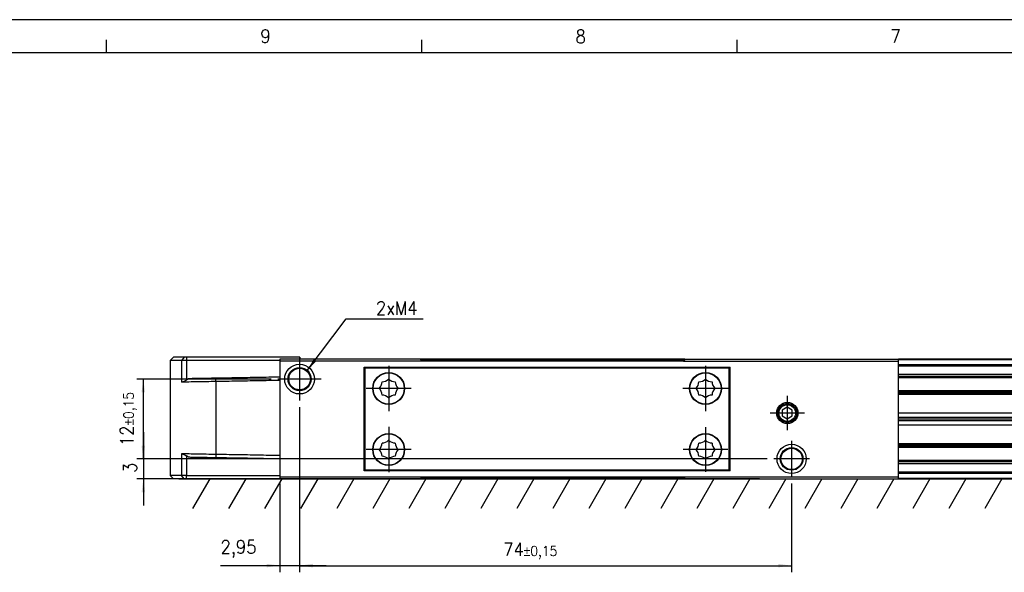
# Model space of a CAD drawing. Header units: millimetres. Extents: x -500 to 779, y -226 to 328.
# Tile 4 of 22: x -352 to -203, y 245 to 328. Entities that reach past the tile are written whole.
import ezdxf

# ---------------------------------------------------------------- set-up
doc = ezdxf.new("R2010")
doc.units = ezdxf.units.MM
doc.linetypes.add('DOT_CENTER', pattern=[14, 12, -1, 0, -1])
doc.layers.add('1', color=7, linetype='Continuous')
doc.styles.add('CONVERTER_11', font='txt.shx', dxfattribs={"width": 0.9})
doc.dimstyles.new('ME10_DIM_11', dxfattribs={"dimtxt": 2, "dimasz": 2, "dimexe": 1, "dimexo": 1, "dimgap": 1, "dimtad": 1, "dimdsep": 46, "dimtxsty": 'CONVERTER_11', "dimsah": 1, "dimcen": 0.09, "dimclrd": 2, "dimclre": 2, "dimclrt": 2, "dimadec": 0, "dimazin": 0, "dimtfac": 1, "dimtdec": 4, "dimtix": 1, "dimtmove": 0, "dimatfit": 3, "dimfxl": 1, "dimtolj": 1, "dimtzin": 0, "dimarcsym": 0})
doc.dimstyles.new('ME10_DIM_12', dxfattribs={"dimtxt": 2, "dimasz": 2, "dimexe": 1, "dimexo": 1, "dimgap": 1, "dimtad": 1, "dimdsep": 46, "dimtxsty": 'CONVERTER_11', "dimsah": 1, "dimcen": 0.09, "dimclrd": 2, "dimclre": 2, "dimclrt": 2, "dimadec": 0, "dimazin": 0, "dimtol": 1, "dimtp": 0.15, "dimtm": 0.15, "dimtfac": 0.75, "dimtdec": 0, "dimtix": 1, "dimtmove": 0, "dimatfit": 3, "dimfxl": 1, "dimtolj": 1, "dimtzin": 0, "dimarcsym": 0})
doc.dimstyles.new('ME10_DIM_13', dxfattribs={"dimtxt": 2, "dimasz": 2, "dimexe": 1, "dimexo": 1, "dimgap": 1, "dimtad": 1, "dimdsep": 46, "dimtxsty": 'CONVERTER_11', "dimsah": 1, "dimcen": 0.09, "dimclrd": 2, "dimclre": 2, "dimclrt": 2, "dimadec": 0, "dimazin": 0, "dimtfac": 1, "dimtdec": 4, "dimtix": 1, "dimtmove": 0, "dimatfit": 3, "dimfxl": 1, "dimtolj": 1, "dimtzin": 0, "dimarcsym": 0})
doc.dimstyles.new('ME10_DIM_14', dxfattribs={"dimtxt": 2, "dimasz": 2, "dimexe": 1, "dimexo": 1, "dimgap": 1, "dimtad": 1, "dimdsep": 46, "dimtxsty": 'CONVERTER_11', "dimsah": 1, "dimcen": 0.09, "dimclrd": 2, "dimclre": 2, "dimclrt": 2, "dimadec": 0, "dimazin": 0, "dimtol": 1, "dimtp": 0.15, "dimtm": 0.15, "dimtfac": 0.75, "dimtdec": 0, "dimtix": 1, "dimtmove": 0, "dimatfit": 3, "dimfxl": 1, "dimtolj": 1, "dimtzin": 0, "dimarcsym": 0})
doc.dimstyles.get("Standard").update_dxf_attribs({"dimtxt": 0.18, "dimasz": 0.18, "dimexe": 0.18, "dimexo": 0.0625, "dimgap": 0.09, "dimtad": 0, "dimtih": 1, "dimtoh": 1, "dimdec": 4, "dimzin": 0, "dimdsep": 46, "dimtxsty": 'Standard', "dimcen": 0.09, "dimadec": 0, "dimazin": 0, "dimtfac": 1, "dimtdec": 4, "dimtofl": 0, "dimtmove": 0, "dimatfit": 3, "dimfxl": 1, "dimtolj": 1, "dimtzin": 0, "dimarcsym": 0})

# ---------------------------------------------------------------- blocks, each defined once
blk = doc.blocks.new('REGLA_S-420-T__25', base_point=(-328.87, 258.75))
at = {"color": 7, "linetype": 'Continuous'}
for p, q in [((-328.37, 277.05), (-328.87, 276.55)), ((-326.79, 277.05), (-328.37, 277.05)), ((-326.42, 277.05), (-326.79, 277.05)), ((-309.37, 277.05), (-326.42, 277.05)), ((-309.37, 277.05), (-309.37, 276.75)), ((-327.17, 276.55), (-328.87, 276.55)), ((-328.87, 276.55), (-328.87, 259.25)), ((-326.43, 276.55), (-327.17, 276.55)), ((-312.37, 276.55), (-326.43, 276.55)), ((-303.64, 276.75), (-309.37, 276.75)), ((-295.1, 276.75), (-303.64, 276.75)), ((-291.24, 276.75), (-295.1, 276.75)), ((-251.5, 276.75), (-291.24, 276.75)), ((-251.5, 276.75), (-247.64, 276.75)), ((-247.64, 276.75), (-239.1, 276.75)), ((-239.1, 276.75), (-219.37, 276.75)), ((-178.94, 276.75), (-219.37, 276.75)), ((-219.37, 274.21), (-179.05, 274.21)), ((-326.11, 273.81), (-326.43, 273.59)), ((-178.26, 271.78), (-219.37, 271.78)), ((-219.37, 268.7), (-179.38, 268.7)), ((-219.37, 268.04), (-178.94, 268.04)), ((-178.74, 267.75), (-219.37, 267.75)), ((-178.55, 267.46), (-219.37, 267.46)), ((-178.11, 266.8), (-219.37, 266.8)), ((-219.37, 263.72), (-179.63, 263.72)), ((-326.11, 261.99), (-326.43, 262.21)), ((-178.44, 261.29), (-219.37, 261.29)), ((-327.17, 259.25), (-328.87, 259.25)), ((-328.37, 258.75), (-328.87, 259.25)), ((-326.43, 259.25), (-327.17, 259.25)), ((-326.43, 259.25), (-312.37, 259.25)), ((-326.79, 258.75), (-328.37, 258.75)), ((-326.42, 258.75), (-326.79, 258.75)), ((-326.42, 258.75), (-312.37, 258.75)), ((-312.37, 258.75), (-309.42, 258.75)), ((-309.37, 258.75), (-291.24, 258.75)), ((-291.24, 258.75), (-251.5, 258.75)), ((-251.5, 258.75), (-219.37, 258.75)), ((-219.37, 258.75), (-178.94, 258.75))]:
    blk.add_line(p, q, dxfattribs=at)
at = {"color": 3, "linetype": 'Continuous'}
for p, q in [((-326.79, 277.05), (-327.17, 276.55)), ((-326.42, 277.05), (-326.43, 276.55)), ((-327.17, 276.55), (-327.17, 273.29)), ((-326.43, 276.55), (-326.43, 273.59)), ((-251.56, 276.65), (-291.19, 276.65)), ((-179.01, 276.65), (-219.37, 276.65)), ((-219.37, 275.93), (-179.49, 275.93)), ((-219.37, 275.75), (-179.61, 275.75)), ((-219.37, 274.49), (-179.24, 274.49)), ((-219.37, 274.01), (-178.92, 274.01)), ((-321.99, 273.38), (-321.99, 273.88)), ((-321.99, 273.38), (-321.99, 262.42)), ((-178.12, 271.98), (-219.37, 271.98)), ((-219.37, 271.64), (-178.35, 271.64)), ((-178.48, 271.44), (-219.37, 271.44)), ((-219.37, 264.06), (-179.4, 264.06)), ((-179.54, 263.86), (-219.37, 263.86)), ((-327.17, 262.51), (-327.17, 259.25)), ((-326.43, 262.21), (-326.43, 259.25)), ((-321.99, 262.42), (-321.99, 261.92)), ((-219.37, 263.52), (-179.77, 263.52)), ((-178.57, 261.49), (-219.37, 261.49)), ((-178.25, 261.01), (-219.37, 261.01)), ((-326.79, 258.75), (-327.17, 259.25)), ((-326.42, 258.75), (-326.43, 259.25)), ((-178.27, 259.75), (-219.37, 259.75)), ((-178.4, 259.57), (-219.37, 259.57)), ((-291.19, 258.85), (-251.56, 258.85)), ((-219.37, 258.85), (-178.88, 258.85))]:
    blk.add_line(p, q, dxfattribs=at)
at = {"color": 7, "linetype": 'Continuous'}
for points, knots in [([(-312.37, 274.05), (-312.92, 274.04), (-314.02, 274.02), (-316.18, 273.98), (-318.83, 273.93), (-320.94, 273.9), (-321.99, 273.88)], [0, 0, 0, 0, 1.651431, 3.302863, 6.463121, 9.622621, 9.622621, 9.622621, 9.622621]), ([(-327.09, 273.29), (-327.11, 273.29), (-327.13, 273.29), (-327.16, 273.29), (-327.17, 273.29)], [0, 0, 0, 0, 0.03784451, 0.07535163, 0.07535163, 0.07535163, 0.07535163]), ([(-326.43, 273.59), (-326.49, 273.55), (-326.62, 273.47), (-326.8, 273.38), (-326.96, 273.32), (-327.06, 273.3), (-327.09, 273.29)], [0, 0, 0, 0, 0.2322232, 0.4424336, 0.6194337, 0.7344718, 0.7344718, 0.7344718, 0.7344718]), ([(-321.99, 273.38), (-322.48, 273.37), (-323.42, 273.36), (-324.78, 273.33), (-325.99, 273.31), (-326.75, 273.3), (-327.09, 273.29)], [0, 0, 0, 0, 1.45285, 2.839722, 4.057135, 5.101104, 5.101104, 5.101104, 5.101104]), ([(-321.99, 273.88), (-322.44, 273.87), (-323.32, 273.86), (-324.46, 273.84), (-325.38, 273.82), (-325.88, 273.81), (-326.11, 273.81)], [0, 0, 0, 0, 1.348748, 2.635871, 3.411692, 4.119118, 4.119118, 4.119118, 4.119118]), ([(-312.37, 273.55), (-312.92, 273.54), (-314.02, 273.52), (-316.18, 273.48), (-318.83, 273.43), (-320.94, 273.4), (-321.99, 273.38)], [0, 0, 0, 0, 1.651431, 3.302863, 6.463247, 9.623627, 9.623627, 9.623627, 9.623627]), ([(-327.08, 262.51), (-327.09, 262.51), (-327.12, 262.51), (-327.15, 262.51), (-327.17, 262.51)], [0, 0, 0, 0, 0.04570452, 0.09092027, 0.09092027, 0.09092027, 0.09092027]), ([(-327.08, 262.51), (-327.04, 262.5), (-326.95, 262.47), (-326.81, 262.42), (-326.63, 262.34), (-326.51, 262.26), (-326.43, 262.21)], [0, 0, 0, 0, 0.1301788, 0.2770345, 0.4475943, 0.7194568, 0.7194568, 0.7194568, 0.7194568]), ([(-321.99, 262.42), (-322.48, 262.43), (-323.42, 262.44), (-324.77, 262.47), (-325.98, 262.49), (-326.73, 262.5), (-327.08, 262.51)], [0, 0, 0, 0, 1.45285, 2.839722, 4.047794, 5.085535, 5.085535, 5.085535, 5.085535]), ([(-312.37, 262.25), (-312.92, 262.26), (-314.02, 262.28), (-316.18, 262.32), (-318.83, 262.37), (-320.94, 262.4), (-321.99, 262.42)], [0, 0, 0, 0, 1.651431, 3.302863, 6.463247, 9.623627, 9.623627, 9.623627, 9.623627]), ([(-321.99, 261.92), (-322.44, 261.93), (-323.32, 261.94), (-324.46, 261.96), (-325.38, 261.98), (-325.88, 261.99), (-326.11, 261.99)], [0, 0, 0, 0, 1.348748, 2.635871, 3.411692, 4.119118, 4.119118, 4.119118, 4.119118]), ([(-312.37, 261.75), (-312.92, 261.76), (-314.02, 261.78), (-316.18, 261.82), (-318.83, 261.87), (-320.94, 261.9), (-321.99, 261.92)], [0, 0, 0, 0, 1.651431, 3.302863, 6.463121, 9.622621, 9.622621, 9.622621, 9.622621])]:
    blk.add_open_spline(points, degree=3, knots=knots, dxfattribs=at)
blk = doc.blocks.new('CABEZA_ROSCADA_REGLA_S__26', base_point=(-312.37, 258.75))
at = {"color": 7, "linetype": 'Continuous'}
for p, q in [((-309.37, 276.75), (-312.37, 276.75)), ((-312.37, 276.75), (-312.37, 276.45)), ((-291.07, 276.45), (-312.37, 276.45)), ((-312.37, 276.45), (-312.37, 259.05)), ((-303.64, 276.75), (-309.37, 276.75)), ((-295.1, 276.75), (-303.64, 276.75)), ((-299.72, 275.55), (-298.82, 275.55)), ((-299.72, 259.95), (-299.72, 275.55)), ((-298.82, 275.55), (-245.57, 275.55)), ((-298.82, 275.55), (-298.82, 275.4)), ((-291.24, 276.75), (-295.1, 276.75)), ((-291.07, 276.45), (-291.24, 276.75)), ((-251.67, 276.45), (-291.07, 276.45)), ((-251.5, 276.75), (-251.67, 276.45)), ((-251.67, 276.45), (-219.37, 276.45)), ((-251.5, 276.75), (-247.64, 276.75)), ((-247.64, 276.75), (-239.1, 276.75)), ((-245.57, 275.55), (-244.67, 275.55)), ((-245.57, 275.4), (-245.57, 275.55)), ((-244.67, 259.95), (-244.67, 275.55)), ((-239.1, 276.75), (-219.37, 276.75)), ((-219.37, 276.45), (-219.37, 276.75)), ((-219.37, 259.05), (-219.37, 276.45)), ((-299.55, 260.1), (-299.55, 275.4)), ((-298.82, 275.4), (-299.55, 275.4)), ((-245.57, 275.4), (-298.82, 275.4)), ((-244.85, 275.4), (-245.57, 275.4)), ((-244.85, 275.4), (-244.85, 260.1)), ((-236.07, 269.52), (-236.82, 269.08)), ((-235.32, 269.08), (-236.07, 269.52)), ((-236.82, 269.08), (-236.82, 268.22)), ((-236.82, 268.22), (-236.07, 267.78)), ((-236.07, 267.78), (-235.32, 268.22)), ((-235.32, 268.22), (-235.32, 269.08)), ((-298.82, 259.95), (-299.72, 259.95)), ((-299.55, 260.1), (-298.82, 260.1)), ((-298.82, 260.1), (-298.82, 259.95)), ((-298.82, 260.1), (-245.57, 260.1)), ((-245.57, 259.95), (-298.82, 259.95)), ((-245.57, 259.95), (-245.57, 260.1)), ((-245.57, 260.1), (-244.85, 260.1)), ((-244.67, 259.95), (-245.57, 259.95)), ((-312.37, 259.05), (-291.07, 259.05)), ((-312.37, 259.05), (-312.37, 258.75)), ((-312.37, 258.75), (-309.42, 258.75)), ((-309.42, 258.75), (-309.37, 258.75)), ((-309.37, 258.75), (-291.24, 258.75)), ((-291.24, 258.75), (-291.07, 259.05)), ((-291.07, 259.05), (-251.67, 259.05)), ((-251.67, 259.05), (-251.5, 258.75)), ((-251.67, 259.05), (-219.37, 259.05)), ((-251.5, 258.75), (-247.77, 258.75)), ((-247.77, 258.75), (-239.23, 258.75)), ((-239.23, 258.75), (-219.37, 258.75)), ((-219.37, 258.75), (-219.37, 259.05))]:
    blk.add_line(p, q, dxfattribs=at)
for centre, radius in [((-309.42, 273.75), 2.24), ((-309.42, 273.75), 1.74), ((-309.42, 273.75), 1.62), ((-296.02, 272.35), 2.4), ((-296.02, 272.35), 2.35), ((-248.37, 272.35), 2.4), ((-248.37, 272.35), 2.35), ((-236.07, 268.65), 1.6), ((-236.07, 268.65), 1.42), ((-236.07, 268.65), 1.25), ((-296.02, 263.15), 2.4), ((-296.02, 263.15), 2.35), ((-248.37, 263.15), 2.4), ((-248.37, 263.15), 2.35), ((-235.42, 261.75), 2.2), ((-235.42, 261.75), 1.7), ((-235.42, 261.75), 1.6)]:
    blk.add_circle(centre, radius, dxfattribs=at)
for centre, start, end in [((-298.52, 273.38), 316.4323, 358.5677), ((-297.06, 274.85), 271.4323, 313.5677), ((-294.99, 274.85), 226.4323, 268.5677), ((-293.53, 273.38), 181.4323, 223.5677), ((-250.87, 273.38), 316.4323, 358.5677), ((-249.41, 274.85), 271.4323, 313.5677), ((-247.34, 274.85), 226.4323, 268.5677), ((-245.88, 273.38), 181.4323, 223.5677), ((-298.52, 271.32), 1.4323, 43.5677), ((-297.06, 269.85), 46.4323, 88.5677), ((-294.99, 269.85), 91.4323, 133.5677), ((-293.53, 271.32), 136.4323, 178.5677), ((-250.87, 271.32), 1.4323, 43.5677), ((-249.41, 269.85), 46.4323, 88.5677), ((-247.34, 269.85), 91.4323, 133.5677), ((-245.88, 271.32), 136.4323, 178.5677), ((-298.52, 264.18), 316.4323, 358.5677), ((-297.06, 265.65), 271.4323, 313.5677), ((-294.99, 265.65), 226.4323, 268.5677), ((-293.53, 264.18), 181.4323, 223.5677), ((-250.87, 264.18), 316.4323, 358.5677), ((-249.41, 265.65), 271.4323, 313.5677), ((-247.34, 265.65), 226.4323, 268.5677), ((-245.88, 264.18), 181.4323, 223.5677), ((-298.52, 262.12), 1.4323, 43.5677), ((-297.06, 260.65), 46.4323, 88.5677), ((-294.99, 260.65), 91.4323, 133.5677), ((-293.53, 262.12), 136.4323, 178.5677), ((-250.87, 262.12), 1.4323, 43.5677), ((-249.41, 260.65), 46.4323, 88.5677), ((-247.34, 260.65), 91.4323, 133.5677), ((-245.88, 262.12), 136.4323, 178.5677)]:
    blk.add_arc(centre, 1.5, start, end, dxfattribs=at)
at = {"layer": '1', "color": 2, "linetype": 'DOT_CENTER'}
for p, q in [((-309.42, 276.99), (-309.42, 270.51)), ((-296.02, 275.75), (-296.02, 268.95)), ((-248.37, 275.75), (-248.37, 268.95)), ((-306.18, 273.75), (-312.67, 273.75)), ((-292.62, 272.35), (-299.42, 272.35)), ((-244.97, 272.35), (-251.77, 272.35)), ((-236.07, 271.25), (-236.07, 266.05)), ((-233.47, 268.65), (-238.67, 268.65)), ((-296.02, 266.55), (-296.02, 259.75)), ((-248.37, 266.5), (-248.37, 259.8)), ((-235.42, 264.45), (-235.42, 259.05)), ((-292.62, 263.15), (-299.42, 263.15)), ((-245.02, 263.15), (-251.72, 263.15)), ((-232.73, 261.75), (-238.12, 261.75))]:
    blk.add_line(p, q, dxfattribs=at)
blk = doc.blocks.new('REGLA_S2-420-T__27', base_point=(-328.87, 258.75))
for name, p in [('REGLA_S-420-T__25', (-328.87, 258.75)), ('CABEZA_ROSCADA_REGLA_S__26', (-312.37, 258.75))]:
    blk.add_blockref(name, p)
blk = doc.blocks.new('*D51')
at = {"layer": '1', "color": 2, "linetype": 'Continuous'}
for p, q in [((-332.91, 265.75), (-332.91, 261.75)), ((-239.12, 261.75), (-333.91, 261.75)), ((-332.91, 261.75), (-332.91, 258.75)), ((-240.23, 258.75), (-333.91, 258.75)), ((-332.91, 258.75), (-332.91, 254.75))]:
    blk.add_line(p, q, dxfattribs=at)
at = {"layer": '1', "color": 2}
for points in [[(-333.18, 263.75), (-332.65, 263.75), (-332.91, 261.75)], [(-332.65, 256.75), (-333.18, 256.75), (-332.91, 258.75)]]:
    blk.add_solid(points, dxfattribs=at)
at = {"layer": '1', "color": 2, "insert": (-333.91, 259.65), "char_height": 2, "attachment_point": 7, "rotation": 90, "line_spacing_factor": 0.60024, "style": 'CONVERTER_11'}
blk.add_mtext('3', dxfattribs=at)
blk = doc.blocks.new('*D52')
at = {"layer": '1', "color": 2, "linetype": 'Continuous'}
for p, q in [((-313.67, 273.75), (-333.92, 273.75)), ((-332.92, 273.75), (-332.92, 261.75)), ((-239.12, 261.75), (-333.92, 261.75))]:
    blk.add_line(p, q, dxfattribs=at)
at = {"layer": '1', "color": 2}
for points in [[(-332.66, 271.75), (-333.19, 271.75), (-332.92, 273.75)], [(-333.19, 263.75), (-332.66, 263.75), (-332.92, 261.75)]]:
    blk.add_solid(points, dxfattribs=at)
at = {"layer": '1', "color": 2, "insert": (-333.92, 263.69), "char_height": 2, "attachment_point": 7, "rotation": 90, "line_spacing_factor": 0.60024, "style": 'CONVERTER_11'}
blk.add_mtext('\\C2;12\\C2;\\H1.5;{\\Fgdt;`}0,15', dxfattribs=at)
blk = doc.blocks.new('*D53')
at = {"layer": '1', "color": 2, "linetype": 'Continuous'}
for p, q in [((-309.42, 269.51), (-309.42, 244.71)), ((-312.37, 258.05), (-312.37, 244.71)), ((-321.31, 245.71), (-312.37, 245.71)), ((-312.37, 245.71), (-309.42, 245.71)), ((-309.42, 245.71), (-305.42, 245.71))]:
    blk.add_line(p, q, dxfattribs=at)
at = {"layer": '1', "color": 2}
for points in [[(-314.37, 245.45), (-314.37, 245.98), (-312.37, 245.71)], [(-307.42, 245.98), (-307.42, 245.45), (-309.42, 245.71)]]:
    blk.add_solid(points, dxfattribs=at)
at = {"layer": '1', "color": 2, "insert": (-321.31, 246.91), "char_height": 2, "attachment_point": 7, "rotation": 0.0001, "line_spacing_factor": 0.60024, "style": 'CONVERTER_11'}
blk.add_mtext('2,95', dxfattribs=at)
blk = doc.blocks.new('*D54')
at = {"layer": '1', "color": 2, "linetype": 'Continuous'}
for p, q in [((-309.42, 269.51), (-309.42, 244.7)), ((-235.42, 258.05), (-235.42, 244.7)), ((-309.42, 245.7), (-235.42, 245.7))]:
    blk.add_line(p, q, dxfattribs=at)
at = {"layer": '1', "color": 2}
for points in [[(-307.42, 245.97), (-307.42, 245.44), (-309.42, 245.7)], [(-237.42, 245.44), (-237.42, 245.97), (-235.42, 245.7)]]:
    blk.add_solid(points, dxfattribs=at)
at = {"layer": '1', "color": 2, "insert": (-278.79, 246.7), "char_height": 2, "attachment_point": 7, "rotation": 0.0001, "line_spacing_factor": 0.60024, "style": 'CONVERTER_11'}
blk.add_mtext('\\C2;74\\C2;\\H1.5;{\\Fgdt;`}0,15', dxfattribs=at)
blk = doc.blocks.new('_A2', base_point=(89.41, -87.22))
at = {"layer": '1', "color": 2, "linetype": 'Continuous'}
for p, q in [((94.41, 327.78), (-499.59, 327.78)), ((-338.44, 322.78), (-338.44, 324.78)), ((-291.02, 322.78), (-291.02, 324.78)), ((-243.6, 322.78), (-243.6, 324.78))]:
    blk.add_line(p, q, dxfattribs=at)
at = {"layer": '1', "color": 7, "linetype": 'Continuous'}
blk.add_line((89.41, 322.78), (-479.59, 322.78), dxfattribs=at)
at = {"layer": '1', "color": 2, "char_height": 2, "attachment_point": 4, "line_spacing_factor": 1.20048, "style": 'CONVERTER_11'}
for s, insert in [('9', (-315.31, 325.31)), ('8', (-267.91, 325.28)), ('7', (-220.56, 325.33))]:
    blk.add_mtext(s, dxfattribs=dict(at, insert=insert))
blk = doc.blocks.new('Bottom2', base_point=(-224.871, 267.9))
at = {"layer": '1', "color": 2, "linetype": 'Continuous'}
for p, q in [((-327.565, 258.75), (-70.204, 258.75)), ((-322.935, 258.75), (-325.504, 254.3)), ((-317.519, 258.75), (-320.088, 254.3)), ((-312.104, 258.75), (-314.673, 254.3)), ((-306.688, 258.75), (-309.257, 254.3)), ((-301.272, 258.75), (-303.842, 254.3)), ((-295.857, 258.75), (-298.426, 254.3)), ((-290.441, 258.75), (-293.011, 254.3)), ((-285.026, 258.75), (-287.595, 254.3)), ((-279.61, 258.75), (-282.179, 254.3)), ((-274.195, 258.75), (-276.764, 254.3)), ((-268.779, 258.75), (-271.348, 254.3)), ((-263.364, 258.75), (-265.933, 254.3)), ((-257.948, 258.75), (-260.517, 254.3)), ((-252.533, 258.75), (-255.102, 254.3)), ((-247.117, 258.75), (-249.686, 254.3)), ((-241.701, 258.75), (-244.271, 254.3)), ((-236.286, 258.75), (-238.855, 254.3)), ((-230.87, 258.75), (-233.44, 254.3)), ((-225.455, 258.75), (-228.024, 254.3)), ((-220.039, 258.75), (-222.608, 254.3)), ((-214.624, 258.75), (-217.193, 254.3)), ((-209.208, 258.75), (-211.777, 254.3)), ((-203.793, 258.75), (-206.362, 254.3))]:
    blk.add_line(p, q, dxfattribs=at)
at = {"layer": '1', "color": 2}
blk.add_solid([(-307.275, 276.801), (-306.853, 276.485), (-308.264, 275.043)], dxfattribs=at)
blk.add_blockref('REGLA_S2-420-T__27', (-328.871, 258.75))
at = {"layer": '1', "color": 2, "style": 'CONVERTER_11', "width": 0.9}
blk.add_text('2xM4', height=2, dxfattribs=at).set_placement((-297.939, 283.434))
at = {"layer": '1'}
for base, p1, p2, dimstyle, picture, middle in [((-332.923, 273.75), (-238.12, 261.75), (-312.669, 273.75), 'ME10_DIM_12', '*D52', (-334.923, 267.75)), ((-332.915, 261.75), (-239.228, 258.75), (-238.12, 261.75), 'ME10_DIM_11', '*D51', (-334.915, 260.25))]:
    dim = blk.add_linear_dim(base=base, p1=p1, p2=p2, angle=90, dimstyle=dimstyle, dxfattribs=at)
    dim.commit()
    dim.dimension.update_dxf_attribs({"geometry": picture, "text_midpoint": middle, "text_rotation": 90})
for base, p1, p2, dimstyle, picture, middle in [((-312.371, 245.713), (-309.425, 270.506), (-312.371, 259.05), 'ME10_DIM_13', '*D53', (-318.561, 247.813)), ((-309.425, 245.704), (-235.425, 259.054), (-309.425, 270.506), 'ME10_DIM_14', '*D54', (-274.425, 247.704))]:
    dim = blk.add_linear_dim(base=base, p1=p1, p2=p2, dimstyle=dimstyle, dxfattribs=at)
    dim.commit()
    dim.dimension.update_dxf_attribs({"geometry": picture, "text_midpoint": middle, "text_rotation": 0.00014})
at = {"layer": '1', "color": 2, "linetype": 'Continuous', "has_arrowhead": 0}
blk.add_leader([(-308.264, 275.043), (-302.426, 282.83), (-290.853, 282.83)], dimstyle='Standard', dxfattribs=at)

msp = doc.modelspace()

# ---------------------------------------------------------------- block references
for name, p in [('_A2', (89.41, -87.22)), ('Bottom2', (-224.87, 267.9))]:
    msp.add_blockref(name, p)

doc.saveas('drawing.dxf')
